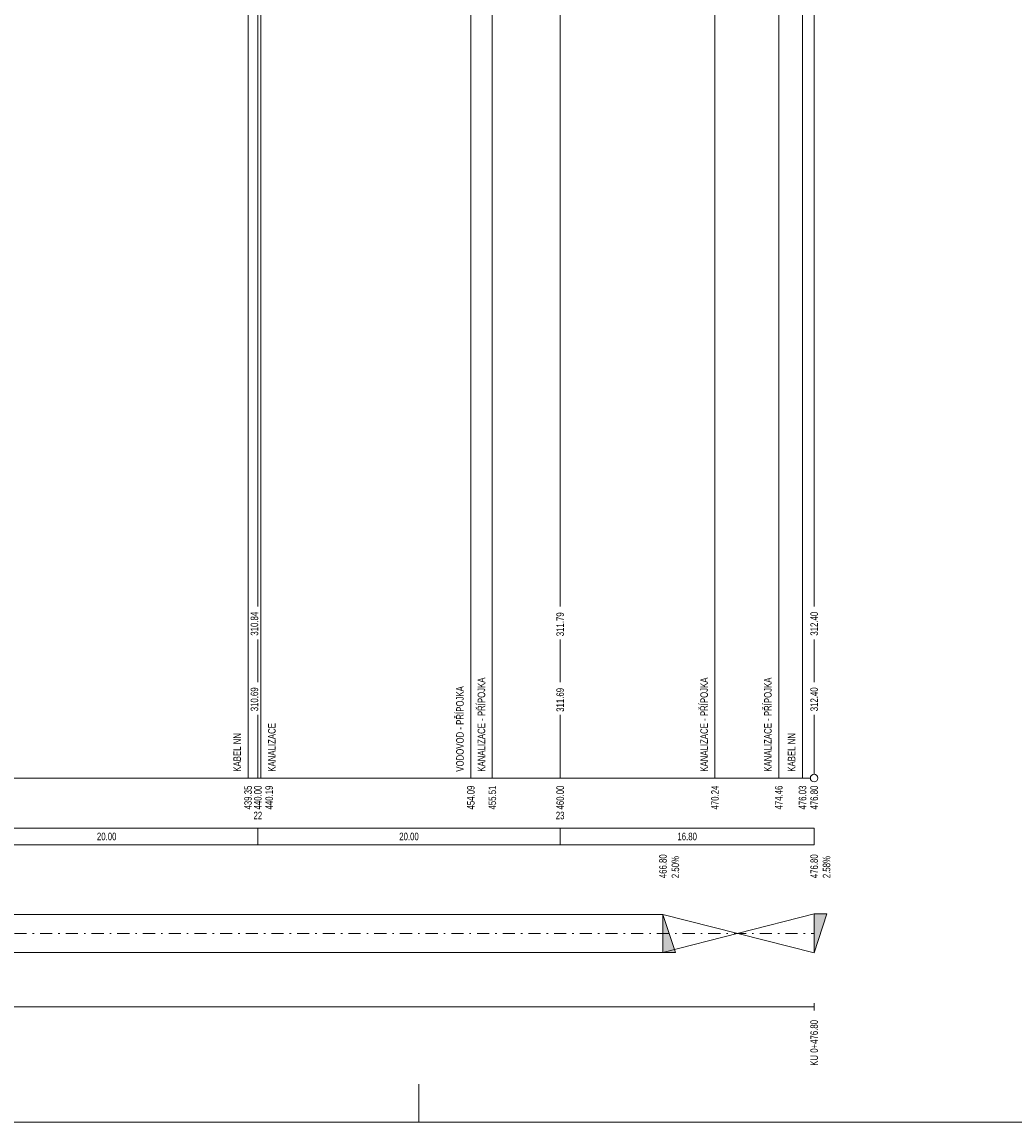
# Model space of a CAD drawing. Header units: metres. Extents: x 8701 to 8963, y -552 to -404.
# Tile 4 of 6: x 8832 to 8897, y -552 to -480. Entities that reach past the tile are written whole.
import ezdxf
from ezdxf.enums import TextEntityAlignment as Align

# ---------------------------------------------------------------- set-up
doc = ezdxf.new("R2010")
doc.units = ezdxf.units.M
doc.header["$MEASUREMENT"] = 0
doc.linetypes.add('DGN Style 4', pattern=[1.601, 0.8, -0.4, 0.001, -0.4])
for name, color, linetype, lineweight in [('1', 7, 'Continuous', 0), ('profil_popis', 7, 'Continuous', 0), ('profil_popis_navrh', 1, 'Continuous', 0), ('profil_popis_niveleta', 1, 'Continuous', 0), ('profil_popis_osy', 7, 'Continuous', 0), ('profil_popis_teren', 18, 'Continuous', 0), ('RAMECEK', 7, 'Continuous', 0)]:
    doc.layers.add(name, color=color, linetype=linetype, lineweight=lineweight)
doc.styles.add('Style-Arial', font='arial.ttf')
doc.styles.add('Style-Arial CE - staničení -ttf', font='Arial CE - staničení -ttf.shx')

msp = doc.modelspace()

# ---------------------------------------------------------------- hatches: boundary and pattern name
at = {"layer": 'profil_popis_navrh', "lineweight": 0, "extrusion": (0, 0, -1)}
msp.add_hatch(color=256, dxfattribs=at).paths.add_polyline_path([(-8874.989, -541.186), (-8874.169, -538.686), (-8874.169, -541.186)])
at = {"layer": 'profil_popis_navrh', "lineweight": 0}
msp.add_hatch(color=256, dxfattribs=at).paths.add_polyline_path([(8884.17, -541.226), (8884.17, -538.646), (8885.017, -538.646)])

# ---------------------------------------------------------------- linework, layer by layer
at = {"layer": '1', "color": 7, "linetype": 'Continuous', "lineweight": 13}
for p, q in [((8717.369, -532.977), (8884.17, -532.977)), ((8847.369, -532.977), (8847.369, -534.065)), ((8867.369, -532.977), (8867.369, -534.065)), ((8884.17, -532.977), (8884.17, -534.065)), ((8717.369, -534.065), (8884.17, -534.065))]:
    msp.add_line(p, q, dxfattribs=at)
at = {"layer": 'profil_popis', "lineweight": 0}
for p, q in [((8883.399, -436.837), (8883.399, -529.657)), ((8881.829, -445.582), (8881.829, -529.657)), ((8877.609, -446.779), (8877.609, -529.657)), ((8861.459, -451.448), (8861.459, -529.657)), ((8846.719, -454.094), (8846.719, -529.657)), ((8862.879, -454.59), (8862.879, -529.657)), ((8847.559, -463.719), (8847.559, -529.657))]:
    msp.add_line(p, q, dxfattribs=at)
at = {"layer": 'profil_popis', "lineweight": 0, "flags": 128}
for points in [[(8884.17, -425.674), (8884.17, -518.303)], [(8867.369, -432.71), (8867.369, -518.303)], [(8847.369, -442.804), (8847.369, -518.303)], [(8847.369, -520.481), (8847.369, -523.303)], [(8867.369, -520.481), (8867.369, -523.303)], [(8884.17, -520.481), (8884.17, -523.303)], [(8847.369, -525.481), (8847.369, -529.657)], [(8867.369, -525.481), (8867.369, -529.657)], [(8884.17, -525.481), (8884.17, -529.407)]]:
    msp.add_lwpolyline(points, dxfattribs=at)
at = {"layer": 'profil_popis_navrh', "lineweight": 0}
for p, q in [((8717.369, -538.686), (8874.169, -538.686)), ((8874.169, -541.186), (8884.17, -538.646)), ((8874.169, -538.686), (8884.17, -541.226)), ((8884.17, -538.646), (8884.17, -541.226)), ((8717.369, -541.186), (8874.169, -541.186))]:
    msp.add_line(p, q, dxfattribs=at)
at = {"layer": 'profil_popis_navrh', "linetype": 'DGN Style 4', "lineweight": 0}
msp.add_line((8717.369, -539.936), (8884.17, -539.936), dxfattribs=at)
at = {"layer": 'profil_popis_navrh', "color": 1, "lineweight": 13}
msp.add_line((8884.17, -545.042), (8884.17, -544.542), dxfattribs=at)
at = {"layer": 'profil_popis_navrh', "lineweight": 0, "flags": 128}
for points in [[(8874.169, -538.686), (8874.989, -541.186), (8874.169, -541.186)], [(8884.17, -541.226), (8885.017, -538.646), (8884.17, -538.646)]]:
    msp.add_lwpolyline(points, close=True, dxfattribs=at)
at = {"layer": 'profil_popis_navrh', "color": 1, "lineweight": 13, "flags": 128}
msp.add_lwpolyline([(8717.369, -544.792), (8884.17, -544.792)], dxfattribs=at)
at = {"layer": 'profil_popis_osy', "lineweight": 13}
msp.add_line((8807.619, -529.657), (8883.92, -529.657), dxfattribs=at)
at = {"layer": 'profil_popis_osy', "lineweight": 13, "ltscale": 0.5}
msp.add_circle((8884.17, -529.657), 0.25, dxfattribs=at)
at = {"layer": 'RAMECEK', "ltscale": 0.25}
msp.add_line((8858.016, -552.409), (8858.016, -549.909), dxfattribs=at)
at = {"layer": 'RAMECEK', "ltscale": 0.25, "flags": 128}
msp.add_lwpolyline([(8700.516, -403.909), (8700.516, -552.409), (8963.016, -552.409), (8963.016, -403.909)], close=True, dxfattribs=at)

# ---------------------------------------------------------------- texts
at = {"layer": 'profil_popis', "color": 5, "style": 'Style-Arial', "width": 0.74}
msp.add_text('VODOVOD - PŘÍPOJKA', height=0.5, rotation=90, dxfattribs=at).set_placement((8860.738, -529.237), align=Align.MIDDLE_LEFT)
at = {"layer": 'profil_popis', "color": 32, "style": 'Style-Arial', "width": 0.74}
for s, p in [('KANALIZACE - PŘÍPOJKA', (8862.158, -529.237)), ('KANALIZACE - PŘÍPOJKA', (8876.888, -529.237)), ('KANALIZACE - PŘÍPOJKA', (8881.108, -529.237)), ('KANALIZACE', (8848.293, -529.237))]:
    msp.add_text(s, height=0.5, rotation=90, dxfattribs=at).set_placement(p, align=Align.MIDDLE_LEFT)
at = {"layer": 'profil_popis', "color": 1, "style": 'Style-Arial', "width": 0.74}
for p in [(8845.998, -529.237), (8882.678, -529.237)]:
    msp.add_text('KABEL NN', height=0.5, rotation=90, dxfattribs=at).set_placement(p, align=Align.MIDDLE_LEFT)
at = {"layer": 'profil_popis', "style": 'Style-Arial', "width": 0.74}
for s, p in [('439.35', (8846.719, -530.157)), ('440.00', (8847.369, -530.157)), ('440.19', (8848.116, -530.157)), ('454.09', (8861.459, -530.157)), ('455.51', (8862.879, -530.157)), ('460.00', (8867.369, -530.157)), ('470.24', (8877.609, -530.157)), ('474.46', (8881.829, -530.157)), ('476.03', (8883.399, -530.157)), ('476.80', (8884.17, -530.157))]:
    msp.add_text(s, height=0.5, rotation=90, dxfattribs=at).set_placement(p, align=Align.MIDDLE_RIGHT)
at = {"layer": 'profil_popis', "style": 'Style-Arial CE - staničení -ttf', "width": 0.74}
for s, p in [('22', (8847.369, -532.133)), ('23', (8867.365, -532.133))]:
    msp.add_text(s, height=0.5, dxfattribs=at).set_placement(p, align=Align.MIDDLE_CENTER)
at = {"layer": 'profil_popis', "style": 'Style-Arial', "width": 0.74}
for s, p in [('20.00', (8837.369, -533.521)), ('20.00', (8857.369, -533.521)), ('16.80', (8875.77, -533.521))]:
    msp.add_text(s, height=0.5, rotation=360, dxfattribs=at).set_placement(p, align=Align.MIDDLE_CENTER)
at = {"layer": 'profil_popis_navrh', "color": 1, "style": 'Style-Arial CE - staničení -ttf', "width": 0.74}
msp.add_text('KU 0+476.80', height=0.5, rotation=90, dxfattribs=at).set_placement((8884.17, -545.658), align=Align.MIDDLE_RIGHT)
at = {"layer": 'profil_popis_niveleta', "color": 1, "style": 'Style-Arial', "width": 0.74}
for s, p in [('310.84', (8847.142, -518.657)), ('311.79', (8867.369, -518.695)), ('312.40', (8884.17, -518.657))]:
    msp.add_text(s, height=0.5, rotation=90, dxfattribs=at).set_placement(p, align=Align.MIDDLE_RIGHT)
for s, p in [('466.80', (8874.169, -536.281)), ('476.80', (8884.17, -536.281)), ('2.50%', (8874.989, -536.281)), ('2.58%', (8884.991, -536.281))]:
    msp.add_text(s, height=0.5, rotation=90, dxfattribs=at).set_placement(p, align=Align.MIDDLE_LEFT)
at = {"layer": 'profil_popis_teren', "color": 7, "style": 'Style-Arial', "width": 0.74}
for s, p in [('310.69', (8847.142, -523.657)), ('311.69', (8867.369, -523.695)), ('312.40', (8884.17, -523.657))]:
    msp.add_text(s, height=0.5, rotation=90, dxfattribs=at).set_placement(p, align=Align.MIDDLE_RIGHT)

doc.saveas('drawing.dxf')
